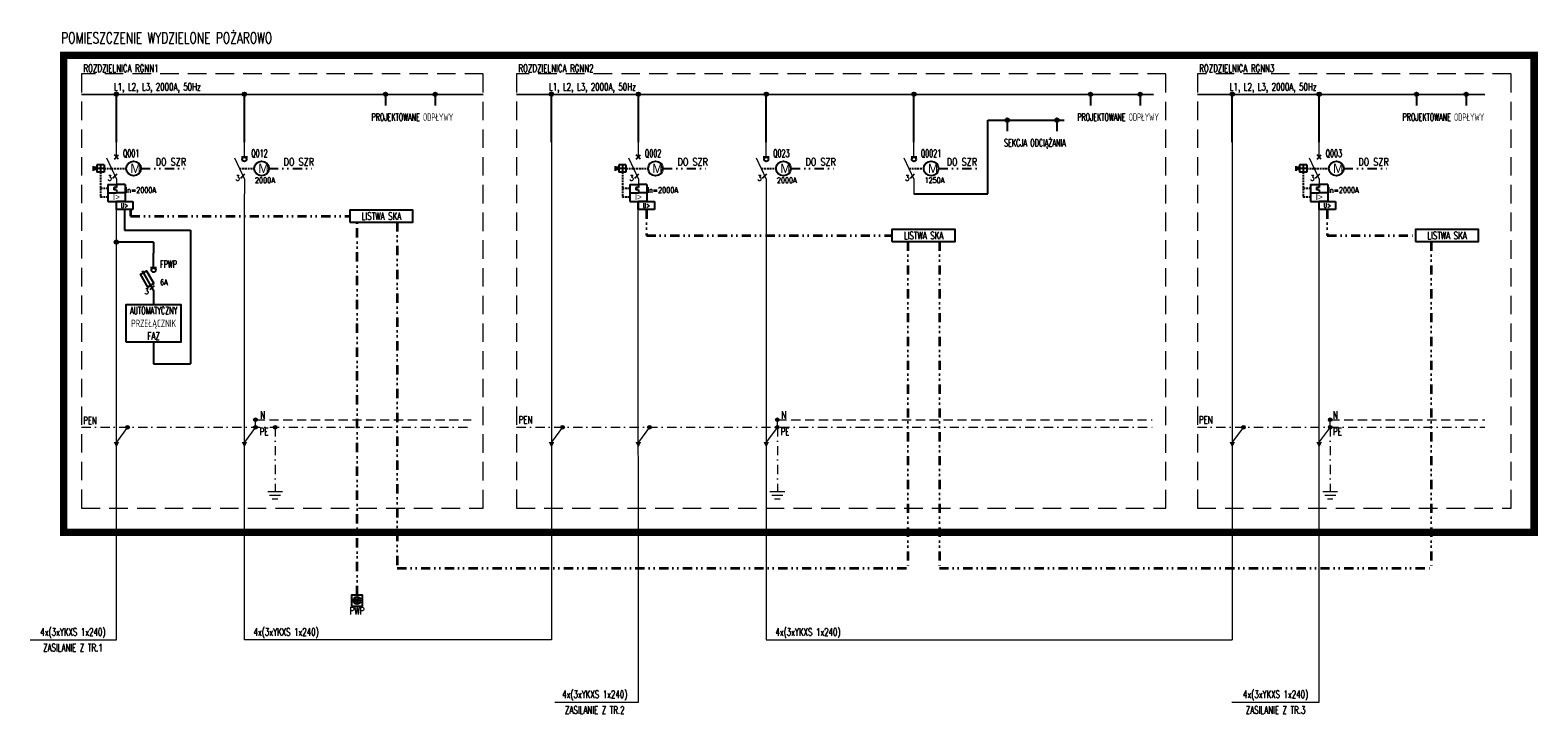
# Model space of a CAD drawing. Header units: millimetres. Extents: x -31 to 6803, y 0 to 664.
# Tile 2 of 119: x -31 to 377, y 479 to 664. Entities that reach past the tile are written whole.
import ezdxf
from ezdxf.enums import TextEntityAlignment as Align

# ---------------------------------------------------------------- set-up
doc = ezdxf.new("R2010")
doc.units = ezdxf.units.MM
for name, pattern in [('DASHED2', [0.375, 0.25, -0.125]), ('DIVIDE', [1.25, 0.5, -0.25, 0, -0.25, 0, -0.25]), ('HIDDEN', [0.375, 0.25, -0.125]), ('PRZEWOD_N', [3.75, 2.5, -1.25]), ('PRZEWOD_PE', [5, 2.5, -1.25, 0, -1.25])]:
    doc.linetypes.add(name, pattern=pattern)
for name, color, linetype in [('BLOCK_1', 1, 'Continuous'), ('ODPLYW', 3, 'Continuous'), ('STEROWANIE', 6, 'Continuous'), ('SZYNA', 5, 'Continuous'), ('tabelka_opis', 2, 'Continuous')]:
    doc.layers.add(name, color=color, linetype=linetype)
for name, color, linetype, lineweight in [('BLOCK_2', 7, 'Continuous', 18), ('BUDYNEK', 7, 'Continuous', 30), ('IE_ATRYBUTY_ BLOCK_1', 7, 'Continuous', 25), ('IE_ATRYBUTY_ BLOCK_2', 9, 'Continuous', 18), ('IE_OKABLOWANIE_ppoz', 1, 'Continuous', 35), ('IE_PWP', 12, 'Continuous', 25), ('ODPŁYW', 3, 'Continuous', 18), ('OPIS', 9, 'Continuous', 18), ('PRZEWOD_N', 4, 'Continuous', 15), ('PRZEWOD_PE', 2, 'Continuous', 15), ('ROZDZIELNICA', 9, 'Continuous', 15)]:
    doc.layers.add(name, color=color, linetype=linetype, lineweight=lineweight)
doc.styles.add('ROMANS', font='romans.shx', dxfattribs={"width": 0.8})

# ---------------------------------------------------------------- blocks, each defined once
blk = doc.blocks.new('wyl_mocy')
for p, q in [((0, -4), (0, 0)), ((-2.7, -4.2), (0, -10)), ((0, -10), (0, -11.4)), ((0, -16.01), (0, -18))]:
    blk.add_line(p, q)
at = {"layer": 'BLOCK_1'}
for p, q in [((0.57, -4.57), (-0.57, -3.43)), ((-0.57, -4.57), (0.57, -3.43)), ((-6.29, -6.44), (-6.29, -7.76)), ((-5.29, -6.86), (-6.29, -6.86)), ((-5.29, -7.34), (-6.29, -7.34)), ((-3.37, -6.14), (-5.29, -6.14)), ((-5.29, -6.14), (-5.29, -8.06)), ((-3.37, -7.1), (-5.29, -7.1)), ((-3.37, -8.06), (-5.29, -8.06)), ((-4.33, -6.14), (-4.33, -8.06)), ((-3.37, -6.14), (-3.37, -8.06)), ((-2.31, -11.4), (-2.31, -13.7)), ((-0.69, -12.21), (-0.69, -12.9)), ((0, -12.21), (-0.69, -12.21)), ((0, -11.75), (0, -12.21)), ((2.31, -11.4), (2.31, -16.01)), ((-2.31, -13.7), (-2.31, -16.01)), ((0, -12.9), (-0.69, -12.9)), ((0, -12.9), (0, -13.36))]:
    blk.add_line(p, q, dxfattribs=at)
at = {"layer": 'BLOCK_1', "linetype": 'HIDDEN', "ltscale": 2}
for p, q in [((-4.33, -8.06), (-4.33, -14.86)), ((-3.37, -7.1), (-1.35, -7.1)), ((-2.31, -12.55), (-4.33, -12.55)), ((-2.31, -14.86), (-4.33, -14.86))]:
    blk.add_line(p, q, dxfattribs=at)
at = {"layer": 'BLOCK_1', "linetype": 'Continuous'}
for p, q in [((-2.31, -11.4), (0, -11.4)), ((-0.98, -9.68), (0.15, -8.55)), ((2.31, -11.4), (0, -11.4)), ((-2.31, -13.7), (0, -13.7)), ((-2.31, -16.01), (0, -16.01)), ((2.31, -13.7), (0, -13.7)), ((2.31, -16.01), (0, -16.01))]:
    blk.add_line(p, q, dxfattribs=at)
at = {"layer": 'BLOCK_1'}
blk.add_text('I>', height=1.613, dxfattribs=at).set_placement((-0.94, -15.61))
at = {"layer": 'BLOCK_2', "style": 'ROMANS', "flags": 8}
for tag, p, height, width in [('SYMBOL', (1.75, -4), 2, 0.6), ('TYP', (2.45, -6.91), 1.5, 0.7), ('PARAMETRY', (2.45, -8.63), 1.5, 0.7), ('OPIS1', (2.42, -13.7), 1.5, 0.7), ('Ir_ tr', (2.42, -10.34), 1.5, 0.7), ('Im_ tm', (2.42, -12.02), 1.5, 0.7), ('OPIS2', (2.42, -15.38), 1.5, 0.7)]:
    blk.add_attdef(tag, p, '', height=height, dxfattribs=dict(at, width=width))
at = {"layer": 'BLOCK_2', "style": 'ROMANS', "width": 0.7, "flags": 8}
blk.add_attdef('N', text='', height=1.5, dxfattribs=at).set_placement((-1.27, -10.4), align=Align.RIGHT)
blk = doc.blocks.new('rozgalezienie')
h = blk.add_hatch(color=256)
edge = h.paths.add_edge_path()
edge.add_arc((0, 0), 0.5, 0, 360)
blk.add_circle((0, 0), 0.5)
blk = doc.blocks.new('cewka_pod_nad_U')
for p, q in [((-2.2, 0), (-2.2, 2.2)), ((-2.2, 2.2), (2.2, 2.2)), ((2.2, 0), (-2.2, 0)), ((2.2, 2.2), (2.2, 0))]:
    blk.add_line(p, q)
at = {"layer": 'BLOCK_2', "style": 'ROMANS', "width": 0.7, "flags": 8}
blk.add_attdef('TYP', text='', height=1.2, dxfattribs=at).set_placement((0, 0.47), align=Align.CENTER)
for tag, p in [('OPIS1', (2.64, -0.44)), ('PARAMETRY', (2.64, 1.28))]:
    blk.add_attdef(tag, p, '', height=1.5, dxfattribs=at)
blk = doc.blocks.new('wyl_mocy (modul silnikowy)')
at = {"layer": 'BLOCK_1', "linetype": 'HIDDEN', "ltscale": 2}
blk.add_line((0, 0), (4, 0), dxfattribs=at)
at = {"layer": 'BLOCK_1', "linetype": 'Continuous'}
blk.add_circle((6, 0), 2, dxfattribs=at)
blk.add_text('M', height=2.5, dxfattribs=at).set_placement((5.12, -1.22))
at = {"layer": 'BLOCK_2', "style": 'ROMANS', "width": 0.7, "flags": 8}
for tag, p in [('TYP', (8, 0)), ('PARAMETRY', (8, -1.72))]:
    blk.add_attdef(tag, p, '', height=1.5, dxfattribs=at)
blk = doc.blocks.new('bezpiecznik rozlacznik')
for p, q in [((0, -4), (0, 0)), ((0, -10), (-3, -4.8)), ((0, -10), (0, -14))]:
    blk.add_line(p, q)
at = {"layer": 'BLOCK_1'}
for p, q in [((0.8, -4), (-0.8, -4)), ((-0.96, -9.89), (0.22, -8.81))]:
    blk.add_line(p, q, dxfattribs=at)
blk.add_lwpolyline([(0.08, -8.22), (-1.58, -9.18), (-3.58, -5.72), (-1.92, -4.76)], close=True, dxfattribs=at)
blk.add_circle((0, -4.59), 0.59, dxfattribs=at)
at = {"layer": 'BLOCK_2', "style": 'ROMANS', "flags": 8}
for tag, p, height, width in [('SYMBOL', (1.75, -4), 2, 0.6), ('TYP', (1.75, -6.91), 1.5, 0.7), ('PARAMETRY', (1.75, -8.63), 1.5, 0.7), ('OPIS1', (1.75, -10.34), 1.5, 0.7)]:
    blk.add_attdef(tag, p, '', height=height, dxfattribs=dict(at, width=width))
at = {"layer": 'BLOCK_2', "style": 'ROMANS', "width": 0.7, "flags": 8}
blk.add_attdef('N', text='', height=1.5, dxfattribs=at).set_placement((-1.31, -11.12), align=Align.RIGHT)
blk = doc.blocks.new('rozlacznik')
for p, q in [((0, -4), (0, 0)), ((-2.7, -4.2), (0, -10)), ((0, -10), (0, -14))]:
    blk.add_line(p, q)
at = {"layer": 'BLOCK_1'}
for p, q in [((0.8, -4), (-0.8, -4)), ((-0.98, -9.68), (0.15, -8.55))]:
    blk.add_line(p, q, dxfattribs=at)
blk.add_circle((0, -4.59), 0.59, dxfattribs=at)
at = {"layer": 'BLOCK_2', "style": 'ROMANS', "flags": 8}
for tag, p, height, width in [('SYMBOL', (1.84, -4), 2, 0.6), ('TYP', (1.84, -6.91), 1.5, 0.7), ('PARAMETRY', (1.84, -8.63), 1.5, 0.7), ('OPIS', (1.84, -10.34), 1.5, 0.7), ('OPIS1', (1.91, -12.22), 1.5, 0.7), ('OPIS2', (1.91, -13.9), 1.5, 0.7)]:
    blk.add_attdef(tag, p, '', height=height, dxfattribs=dict(at, width=width))
at = {"layer": 'BLOCK_2', "style": 'ROMANS', "width": 0.7, "flags": 8}
blk.add_attdef('N', text='', height=1.5, dxfattribs=at).set_placement((-1.27, -10.4), align=Align.RIGHT)
blk = doc.blocks.new('PE')
blk.add_line((3, 5.5), (0, 1.5))
blk.add_lwpolyline([(0, 1.5, 1.5, 0, 0), (0, 0, 0, 0, 0)], format="xyseb")
blk = doc.blocks.new('przeciwpozarowy wylacznik pradu')
blk.add_hatch(color=256).paths.add_polyline_path([(50, -150, 1), (-50, -150, 1)])
blk.add_lwpolyline([(-150, -300), (150, -300), (150, 0), (-150, 0)], close=True)
for radius in [100, 50]:
    blk.add_circle((0, -150), radius)
at = {"layer": 'IE_ATRYBUTY_ BLOCK_1', "style": 'ROMANS', "width": 0.7, "flags": 8}
blk.add_attdef('TYP', text='', height=200, dxfattribs=at).set_placement((0, -525), align=Align.CENTER)
at = {"layer": 'IE_ATRYBUTY_ BLOCK_2', "style": 'ROMANS', "width": 0.6, "flags": 8}
for tag, p in [('OPIS1', (3, -694)), ('OPIS2', (3, -879))]:
    blk.add_attdef(tag, text='', height=150, dxfattribs=at).set_placement(p, align=Align.CENTER)

msp = doc.modelspace()

# ---------------------------------------------------------------- linework, layer by layer
at = {"layer": 'BUDYNEK', "color": 8, "linetype": 'PRZEWOD_PE', "ltscale": 3, "const_width": 2}
msp.add_lwpolyline([(376.5, 527.72), (-21.75, 527.72), (-21.75, 656.83), (376.5, 656.83)], close=True, dxfattribs=at)
at = {"layer": 'IE_OKABLOWANIE_ppoz', "linetype": 'DIVIDE', "ltscale": 5}
for p, q in [((-3.64, 613.34), (55.72, 613.34)), ((57.68, 510.78), (57.68, 611.7)), ((68.55, 611.7), (68.55, 518.08)), ((136.06, 608.08), (202.57, 608.08)), ((206.85, 606.45), (206.85, 518.08)), ((215.4, 606.45), (215.4, 518.08)), ((320.47, 608.08), (344.33, 608.08)), ((348.61, 606.45), (348.61, 518.08))]:
    msp.add_line(p, q, dxfattribs=at)
for points in [[(-3.64, 615.12), (-3.64, 613.34)], [(136.06, 615.12), (136.06, 608.08)], [(320.47, 615.12), (320.47, 608.08)], [(68.55, 518.08), (206.85, 518.08)], [(215.4, 518.08), (348.61, 518.08)]]:
    msp.add_lwpolyline(points, dxfattribs=at)
at = {"layer": 'ODPLYW'}
for p, q in [((-7.48, 633.33), (-7.48, 646.33)), ((27.17, 633.33), (27.17, 646.33)), ((65.39, 646.3), (65.39, 643.3)), ((78.83, 646.3), (78.83, 643.3)), ((110.34, 633.33), (110.34, 646.33)), ((133.87, 633.33), (133.87, 646.33)), ((168.52, 633.33), (168.52, 646.33)), ((208.52, 633.33), (208.52, 646.33)), ((256.34, 646.3), (256.34, 643.3)), ((269.77, 646.3), (269.77, 643.3)), ((294.74, 633.33), (294.74, 646.33)), ((318.27, 633.33), (318.27, 646.33)), ((344.66, 646.3), (344.66, 643.3)), ((358.1, 646.3), (358.1, 643.3)), ((228.52, 619.33), (228.52, 639.33)), ((228.52, 639.33), (249.22, 639.33)), ((233.78, 639.33), (233.78, 636.33)), ((247.22, 639.33), (247.22, 636.33)), ((208.52, 619.33), (228.52, 619.33)), ((-5.29, 615.12), (-5.29, 609.52)), ((-5.29, 609.52), (12.57, 609.52)), ((12.57, 609.52), (12.57, 603.32)), ((2.57, 606.32), (-7.49, 606.32)), ((2.57, 606.32), (2.57, 603.32)), ((12.57, 603.32), (12.57, 576.32)), ((2.57, 579.32), (2.57, 576.32)), ((2.57, 576.32), (2.57, 573.32)), ((12.57, 576.32), (12.57, 573.32)), ((2.57, 573.32), (12.57, 573.32))]:
    msp.add_line(p, q, dxfattribs=at)
msp.add_lwpolyline([(-4.93, 579.32), (10.07, 579.32), (10.07, 589.32), (-4.93, 589.32)], close=True, dxfattribs=at)
at = {"layer": 'ODPŁYW'}
for points in [[(110.34, 633.33), (110.34, 498.63)], [(294.74, 633.33), (294.74, 498.63)], [(110.34, 498.63), (27.17, 498.63), (27.17, 619.33)], [(168.52, 619.33), (168.52, 498.63)], [(-30.86, 498.63), (-7.48, 498.63), (-7.49, 615.33)], [(111.26, 481.76), (133.87, 481.76), (133.86, 615.33)], [(294.61, 481.76), (318.27, 481.76), (318.27, 615.33)], [(168.52, 498.63), (294.74, 498.63)]]:
    msp.add_lwpolyline(points, dxfattribs=at)
at = {"layer": 'PRZEWOD_N', "linetype": 'PRZEWOD_N'}
for p, q in [((30.17, 558.23), (88.55, 558.23)), ((171.52, 558.22), (273, 558.22)), ((321.27, 558.23), (363.11, 558.23))]:
    msp.add_line(p, q, dxfattribs=at)
at = {"layer": 'PRZEWOD_PE', "linetype": 'PRZEWOD_PE'}
for p, q in [((-16.92, 556.2), (88.55, 556.2)), ((30.17, 556.19), (30.17, 558.22)), ((35.47, 556.2), (35.47, 538.78)), ((100.9, 556.2), (273, 556.2)), ((171.52, 556.19), (171.52, 558.21)), ((171.52, 556.19), (171.52, 538.77)), ((285.3, 556.2), (363.11, 556.2)), ((321.27, 556.2), (321.27, 558.23)), ((321.27, 556.2), (321.27, 538.78))]:
    msp.add_line(p, q, dxfattribs=at)
at = {"layer": 'PRZEWOD_PE'}
for p, q in [((33.47, 538.78), (37.47, 538.78)), ((33.97, 537.78), (36.97, 537.78)), ((34.71, 536.78), (36.21, 536.78)), ((169.52, 538.77), (173.52, 538.77)), ((170.02, 537.77), (173.02, 537.77)), ((170.76, 536.77), (172.26, 536.77)), ((319.27, 538.78), (323.27, 538.78)), ((319.77, 537.78), (322.77, 537.78)), ((320.51, 536.78), (322.01, 536.78))]:
    msp.add_line(p, q, dxfattribs=at)
at = {"layer": 'ROZDZIELNICA', "linetype": 'DASHED2', "ltscale": 20}
for points in [[(-16.92, 534.29), (91.87, 534.29), (91.87, 651.82), (-16.92, 651.82)], [(100.9, 534.29), (276.76, 534.29), (276.76, 651.82), (100.9, 651.82)], [(285.3, 534.29), (370.25, 534.29), (370.25, 651.82), (285.3, 651.82)]]:
    msp.add_lwpolyline(points, close=True, dxfattribs=at)
at = {"layer": 'STEROWANIE', "linetype": 'DIVIDE', "ltscale": 5}
for p, q in [((-0.84, 626.23), (12.02, 626.23)), ((33.82, 626.23), (46.67, 626.23)), ((140.51, 626.23), (153.37, 626.23)), ((175.17, 626.23), (188.02, 626.23)), ((215.17, 626.23), (226.72, 626.23)), ((324.92, 626.23), (337.77, 626.23))]:
    msp.add_line(p, q, dxfattribs=at)
at = {"layer": 'STEROWANIE', "lineweight": -3}
for points in [[(55.72, 611.7), (72.82, 611.7), (72.82, 614.97), (55.72, 614.97)], [(202.57, 606.45), (219.68, 606.45), (219.68, 609.72), (202.57, 609.72)], [(344.33, 606.45), (361.44, 606.45), (361.44, 609.72), (344.33, 609.72)]]:
    msp.add_lwpolyline(points, close=True, dxfattribs=at)
at = {"layer": 'SZYNA'}
for p, q in [((-16.92, 646.33), (91.87, 646.29)), ((100.9, 646.33), (273.4, 646.29)), ((285.3, 646.33), (363.11, 646.29))]:
    msp.add_line(p, q, dxfattribs=at)

# ---------------------------------------------------------------- block references
at = {"layer": 'BLOCK_1'}
ref = msp.add_blockref('cewka_pod_nad_U', (-5.29, 615.12), dxfattribs=at)
ref.add_attrib('TYP', 'U>', dxfattribs={"layer": 'BLOCK_2', "height": 1.2, "style": 'ROMANS', "width": 0.7, "flags": 8}).set_placement((-5.29, 615.6), align=Align.CENTER)
ref = msp.add_blockref('cewka_pod_nad_U', (136.06, 615.12), dxfattribs=at)
ref.add_attrib('TYP', 'U>', dxfattribs={"layer": 'BLOCK_2', "height": 1.2, "style": 'ROMANS', "width": 0.7, "flags": 8}).set_placement((136.06, 615.6), align=Align.CENTER)
ref = msp.add_blockref('cewka_pod_nad_U', (320.47, 615.12), dxfattribs=at)
ref.add_attrib('TYP', 'U>', dxfattribs={"layer": 'BLOCK_2', "height": 1.2, "style": 'ROMANS', "width": 0.7, "flags": 8}).set_placement((320.47, 615.6), align=Align.CENTER)
at = {"layer": 'IE_PWP', "xscale": 0.01, "yscale": 0.01, "zscale": 0.01}
msp.add_blockref('przeciwpozarowy wylacznik pradu', (57.68, 510.78), dxfattribs=at).add_auto_attribs({'TYP': 'PWP'})
at = {"layer": 'ODPLYW'}
for p in [(-7.48, 646.33), (27.17, 646.33), (110.34, 646.33), (133.87, 646.33), (168.52, 646.33), (208.52, 646.33), (294.74, 646.33), (318.27, 646.33), (-7.49, 606.32)]:
    msp.add_blockref('rozgalezienie', p, dxfattribs=at)
msp.add_blockref('bezpiecznik rozlacznik', (2.57, 603.32), dxfattribs=at).add_auto_attribs({'SYMBOL': 'FPWP', 'PARAMETRY': '6A', 'N': '3'})
at = {"layer": 'ODPŁYW'}
for p, values in [((-7.48, 633.33), {'SYMBOL': 'Q001', 'OPIS1': 'In=2000A', 'N': '3'}), ((133.87, 633.33), {'SYMBOL': 'Q002', 'OPIS1': 'In=2000A', 'N': '3'}), ((318.27, 633.33), {'SYMBOL': 'Q003', 'OPIS1': 'In=2000A', 'N': '3'})]:
    msp.add_blockref('wyl_mocy', p, dxfattribs=at).add_auto_attribs(values)
ref = msp.add_blockref('rozlacznik', (27.17, 633.33), dxfattribs=at)
ref.add_attrib('PARAMETRY', '2000A', (30.03, 622.3), dxfattribs={"layer": 'BLOCK_2', "height": 1.5, "style": 'ROMANS', "width": 0.7, "flags": 8})
ref.add_attrib('SYMBOL', 'Q012', (29.01, 629.33), dxfattribs={"layer": 'BLOCK_2', "height": 2, "style": 'ROMANS', "width": 0.6, "flags": 8})
ref.add_attrib('N', '3', dxfattribs={"layer": 'BLOCK_2', "height": 1.5, "style": 'ROMANS', "width": 0.7, "flags": 8}).set_placement((25.9, 622.93), align=Align.RIGHT)
ref = msp.add_blockref('rozlacznik', (168.52, 633.33), dxfattribs=at)
ref.add_attrib('PARAMETRY', '2000A', (171.38, 622.3), dxfattribs={"layer": 'BLOCK_2', "height": 1.5, "style": 'ROMANS', "width": 0.7, "flags": 8})
ref.add_attrib('SYMBOL', 'Q023', (170.36, 629.33), dxfattribs={"layer": 'BLOCK_2', "height": 2, "style": 'ROMANS', "width": 0.6, "flags": 8})
ref.add_attrib('N', '3', dxfattribs={"layer": 'BLOCK_2', "height": 1.5, "style": 'ROMANS', "width": 0.7, "flags": 8}).set_placement((167.25, 622.93), align=Align.RIGHT)
ref = msp.add_blockref('rozlacznik', (208.52, 633.33), dxfattribs=at)
ref.add_attrib('PARAMETRY', '1250A', (211.38, 622.3), dxfattribs={"layer": 'BLOCK_2', "height": 1.5, "style": 'ROMANS', "width": 0.7, "flags": 8})
ref.add_attrib('SYMBOL', 'Q0021', (210.36, 629.33), dxfattribs={"layer": 'BLOCK_2', "height": 2, "style": 'ROMANS', "width": 0.6, "flags": 8})
ref.add_attrib('N', '3', dxfattribs={"layer": 'BLOCK_2', "height": 1.5, "style": 'ROMANS', "width": 0.7, "flags": 8}).set_placement((207.25, 622.93), align=Align.RIGHT)
for p in [(-8.84, 626.23), (25.82, 626.23), (132.51, 626.23), (167.17, 626.23), (207.17, 626.23), (316.92, 626.23)]:
    msp.add_blockref('wyl_mocy (modul silnikowy)', p, dxfattribs=at)
at = {"layer": 'PRZEWOD_PE', "linetype": 'PRZEWOD_PE'}
for name, p in [('PE', (-7.49, 550.69)), ('rozgalezienie', (-4.49, 556.19)), ('PE', (27.17, 550.69)), ('rozgalezienie', (30.17, 558.22)), ('rozgalezienie', (30.17, 556.19)), ('rozgalezienie', (35.47, 556.2)), ('PE', (110.34, 550.69)), ('rozgalezienie', (113.34, 556.19)), ('PE', (133.87, 550.69)), ('rozgalezienie', (136.87, 556.19)), ('PE', (168.52, 550.69)), ('rozgalezienie', (171.52, 558.21)), ('rozgalezienie', (171.52, 556.19)), ('rozgalezienie', (171.52, 556.19)), ('PE', (294.74, 550.69)), ('rozgalezienie', (297.74, 556.19)), ('PE', (318.27, 550.7)), ('rozgalezienie', (321.27, 558.23)), ('rozgalezienie', (321.27, 556.2)), ('rozgalezienie', (321.27, 556.2))]:
    msp.add_blockref(name, p, dxfattribs=at)
at = {"layer": 'SZYNA'}
for p in [(-7.48, 646.33), (27.17, 646.33), (65.39, 646.3), (78.83, 646.3), (110.34, 646.33), (133.87, 646.33), (168.52, 646.33), (208.52, 646.33), (256.34, 646.3), (269.77, 646.3), (294.74, 646.33), (318.27, 646.33), (344.66, 646.3), (358.1, 646.3), (233.78, 639.33), (247.22, 639.33)]:
    msp.add_blockref('rozgalezienie', p, dxfattribs=at)

# ---------------------------------------------------------------- texts
at = {"layer": 'OPIS', "style": 'ROMANS', "width": 0.7}
for s, height, p in [('POMIESZCZENIE WYDZIELONE POŻAROWO', 3, (-22.43, 660.06)), ('ROZDZIELNICA RGNN1', 2, (-16.44, 652.34)), ('ROZDZIELNICA RGNN2', 2, (101.38, 652.34)), ('ROZDZIELNICA RGNN3', 2, (285.78, 652.34)), ('L1, L2, L3, 2000A, 50Hz', 2, (-8.18, 647.33)), ('L1, L2, L3, 2000A, 50Hz', 2, (109.65, 647.33)), ('L1, L2, L3, 2000A, 50Hz', 2, (294.05, 647.33)), ('N', 2, (31.48, 558.5)), ('N', 2, (172.6, 558.5)), ('N', 2, (322, 558.51)), ('PEN', 2, (-16.51, 557.05)), ('PE', 2, (31.28, 554.02)), ('PEN', 2, (101.48, 557.21)), ('PE', 2, (172.39, 554.02)), ('PEN', 2, (285.7, 557.21)), ('PE', 2, (322, 554.03))]:
    msp.add_text(s, height=height, dxfattribs=at).set_placement(p)
for p in [(64.27, 612.35), (211.13, 607.09), (352.89, 607.09)]:
    msp.add_text('LISTWA SKA', height=2, dxfattribs=at).set_placement(p, align=Align.CENTER)
at = {"layer": 'STEROWANIE', "linetype": 'DIVIDE', "ltscale": 5, "char_height": 2, "width": 11.1152, "attachment_point": 5, "style": 'ROMANS'}
for insert in [(6.7, 628.01), (41.35, 628.01), (148.05, 628.01), (182.7, 628.01), (220.95, 628.01), (332.45, 628.01)]:
    msp.add_mtext(' DO SZR', dxfattribs=dict(at, insert=insert))
at = {"layer": 'tabelka_opis', "style": 'ROMANS'}
for s, width, p in [('PROJEKTOWANE ODPŁYWY', 0.6, (72.65, 640.14)), ('PROJEKTOWANE ODPŁYWY', 0.6, (263.8, 640.14)), ('PROJEKTOWANE ODPŁYWY', 0.6, (351.91, 640.14)), ('SEKCJA ODCIĄŻANIA', 0.6, (241.24, 633.17)), ('AUTOMATYCZNY', 0.6, (2.57, 587.76)), ('PRZEŁĄCZNIK', 0.7, (2.57, 584.32)), ('FAZ', 0.7, (2.57, 580.88))]:
    msp.add_text(s, height=2, dxfattribs=dict(at, width=width)).set_placement(p, align=Align.MIDDLE_CENTER)
at = {"layer": 'tabelka_opis', "style": 'ROMANS', "width": 0.7}
for s, p in [('4x(3xYKXS 1x240)', (-19.29, 499.77)), ('4x(3xYKXS 1x240)', (38.46, 499.77)), ('4x(3xYKXS 1x240)', (179.81, 499.77)), ('ZASILANIE Z TR.1', (-19.29, 495.53)), ('4x(3xYKXS 1x240)', (122.06, 482.9)), ('4x(3xYKXS 1x240)', (306.46, 482.9)), ('ZASILANIE Z TR.2', (122.06, 478.65)), ('ZASILANIE Z TR.3', (306.46, 478.65))]:
    msp.add_text(s, height=2, dxfattribs=at).set_placement(p, align=Align.CENTER)

doc.saveas('drawing.dxf')
